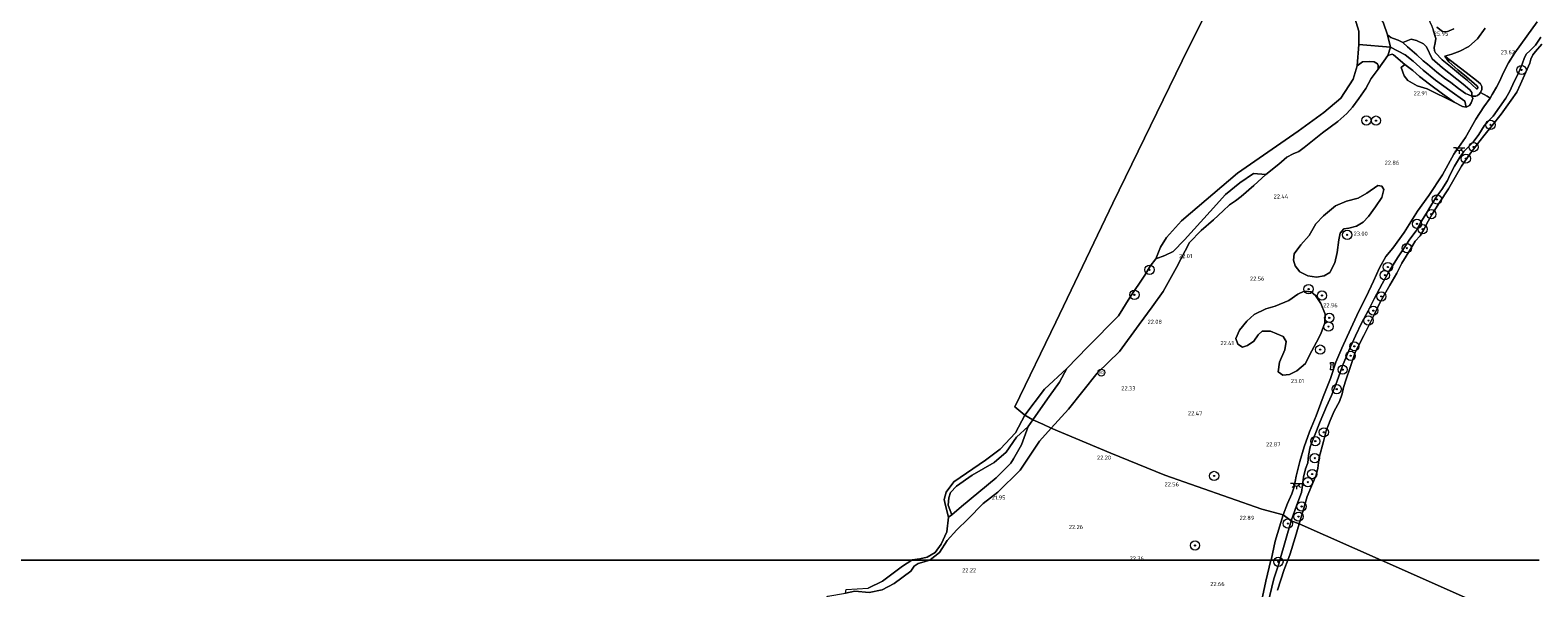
# Model space of a CAD drawing. Header units: metres. Extents: x 185049 to 189876, y 349292 to 352302.
# Tile 10 of 256: x 186403 to 187055, y 349988 to 350229. Entities that reach past the tile are written whole.
import ezdxf
from ezdxf.enums import TextEntityAlignment as Align

# ---------------------------------------------------------------- set-up
doc = ezdxf.new("R2010")
doc.units = ezdxf.units.M
for name, color, linetype, lineweight in [('B-WE-GR-BOOM-S', 90, 'Continuous', 25), ('B-WE-GR-GRAS-GV', 60, 'Continuous', 13), ('B-WE-GW-TALUD_KRUIN-G', 90, 'Continuous', 18), ('B-WE-GW-TALUD_TEEN-G', 90, 'Continuous', 18), ('B-WE-IE-MEUBILAIR_WATERWEGMEUBILAIR-S', 150, 'Continuous', 25), ('B-WE-IE-MEUBILAIR_WEGMEUBILAIR-S', 7, 'Continuous', 25), ('B-WE-IE-TERREINAFSCHEIDING_DOORGANG-G', 210, 'Continuous', 18), ('B-WE-IE-TERREINAFSCHEIDING_KUNSTMATIG_HEKWERK-G', 20, 'IE-TERREINAFSCHEIDING-KUNSTMATIG', 18), ('B-WE-KL-ET_LS_OV_LICHTPUNT-S', 190, 'Continuous', 25), ('B-WE-OB-BEKLEDING_STORTSTEEN-GV', 30, 'Continuous', 18), ('B-WE-OB-OEVERVOORZIENING-G', 7, 'Continuous', 18), ('B-WE-OG-TERREIN_GROEN-GV', 7, 'Continuous', 18), ('B-WE-OG-WATER_GREPPEL-G', 160, 'Continuous', 18), ('B-WE-OG-WATER_POEL-GV', 7, 'Continuous', 18), ('B-WE-OG-WATER_RIVIER-GV', 130, 'Continuous', 18), ('B-WE-OG-WATER_SLOOT-G', 120, 'Continuous', 18), ('B-WE-VH-VERHARDING_ASFALT-GV', 252, 'Continuous', 18), ('X-XX-AL-HOOGTELABEL-S', 7, 'Continuous', 25)]:
    doc.layers.add(name, color=color, linetype=linetype, lineweight=lineweight)
doc.styles.add('NLCS-ISO', font='NLCS-ISO.ttf')
doc.styles.add('NLCS-ISO-ANNOTATIVE-T18', font='NLCS-ISO.ttf', dxfattribs={"height": 1.8})
doc.linetypes.add('IE-TERREINAFSCHEIDING-KUNSTMATIG', pattern='A,4,[82,NLCS.SHX,S=0.75,R=90,X=0,Y=0],4,-2', length=10)

# ---------------------------------------------------------------- blocks, each defined once
blk = doc.blocks.new('SAL-HOOGTELABEL-SO')
at = {"color": 0, "linetype": 'ByBlock', "lineweight": -2, "style": 'NLCS-ISO-ANNOTATIVE-T18'}
blk.add_attdef('HOOGTE', text='', height=1.8, dxfattribs=at).set_placement((2.79, 0), align=Align.RIGHT)
blk = doc.blocks.new('SGR-BOOM_01-SO')
at = {"linetype": 'ByBlock', "lineweight": 18}
h = blk.add_hatch(color=0, dxfattribs=at)
h.dxf.hatch_style = 1
edge = h.paths.add_edge_path()
edge.add_arc((0, 0), 0.25, 0, 360)
at = {"color": 0, "linetype": 'ByBlock', "lineweight": 18}
for radius in [2, 0.25]:
    blk.add_circle((0, 0), radius, dxfattribs=at)
blk = doc.blocks.new('SIE-WATER_BOLDER-SO')
at = {"color": 0, "linetype": 'ByBlock', "lineweight": 18}
blk.add_lwpolyline([(0.4, 0.87), (0.6, -1.59), (-0.6, -1.59), (-0.4, 0.87), (-0.65, 0.87), (-0.65, 1.59), (0.65, 1.59), (0.65, 0.87)], close=True, dxfattribs=at)
blk = doc.blocks.new('SKL-ET_OV_LICHTPUNT-SO')
at = {"color": 0, "linetype": 'ByBlock', "lineweight": 18}
for points in [[(-1.25, 0), (-2.5, 0)], [(1.25, 0), (2.5, 0)], [(-0.92, -0.85), (-1.83, -1.7)], [(0, -1.25), (0, -2.5)], [(0.92, -0.85), (1.83, -1.7)]]:
    blk.add_lwpolyline(points, dxfattribs=at)
blk.add_lwpolyline([(0, 0), (1.25, 0, -1), (-1.25, 0)], format="xyb", close=True, dxfattribs=at)
blk = doc.blocks.new('SIE-WEG_PAAL_VERKEERSBORD-SO')
at = {"color": 0, "linetype": 'ByBlock', "lineweight": 18}
blk.add_circle((0, 0), 1.5, dxfattribs=at)
at = {"color": 0, "linetype": 'ByBlock', "lineweight": 18, "style": 'NLCS-ISO'}
blk.add_text('vb', height=1.5, dxfattribs=at).set_placement((0, 0.13), align=Align.MIDDLE_CENTER)

msp = doc.modelspace()

# ---------------------------------------------------------------- linework, layer by layer
at = {"layer": 'B-WE-GR-GRAS-GV'}
for points in [[(186989.952, 350227.182, 22.051), (186991.183, 350221.826, 21.841), (186977.61, 350223.003, 21.104), (186977.495, 350228.809, 21.104), (186975.276, 350236.24, 21.104), (186972.476, 350242.447, 21.104), (186973.811, 350245.295, 21.135), (186976.853, 350248.537, 22.016), (186981.108, 350243.86, 22.043), (186984, 350239.253, 22.07), (186985.894, 350235.678, 22.081), (186988.146, 350232.207, 22.055)], [(187022.332, 350196.161, 23.064), (187023.877, 350195.918, 23.129), (187025.315, 350196.628, 23.217), (187026.161, 350197.826, 23.259), (187026.757, 350199.608, 23.247), (187026.328, 350200.671, 23.247), (187028.129, 350200.59, 23.495), (187028.852, 350200.947, 23.64), (187029.577, 350201.456, 23.693), (187030.105, 350202.269, 23.743), (187033.084, 350200.587, 23.663), (187034.314, 350199.814, 23.518), (187031.574, 350195.998, 23.297), (187028.059, 350190.637, 23.24), (187023.654, 350182.709, 23.019), (187018.572, 350175.569, 23.015), (187013.66, 350166.571, 23.064), (187007.829, 350157.748, 23.053), (187002.91, 350150.844, 23.003), (186997.137, 350141.726, 22.969), (186992.256, 350134.849, 23.015), (186989.208, 350131.234, 23), (186986.447, 350126.352, 23.03), (186983.846, 350120.59, 23.026), (186980.667, 350113.806, 23.041), (186977.542, 350107.64, 23.045), (186974.134, 350100.119, 23.038), (186970.251, 350091.667, 22.992), (186967.644, 350085.566, 23.045), (186965.243, 350078.52, 23.095), (186962.196, 350070.619, 23.099), (186959.133, 350062.41, 23.152), (186956.239, 350055.394, 23.171), (186953.892, 350048.953, 23.171), (186952.109, 350042.643, 23.148), (186950.439, 350036.339, 23.137), (186949.622, 350031.653, 23.137), (186948.587, 350028.7, 23.137), (186946.794, 350024.465, 23.114), (186944.895, 350019.5, 23.004), (186935.594, 350021.951, 22.885), (186893.746, 350036.774, 22.481), (186870.424, 350046.252, 22.233), (186844.595, 350057.068, 21.788), (186852.04, 350065.315, 21.925), (186864.436, 350080.775, 21.806), (186874.08, 350090.18, 21.775), (186882.56, 350101.906, 21.656), (186888.192, 350109.557, 21.798), (186893.06, 350116.172, 21.735), (186898.762, 350126.515, 21.83), (186904.351, 350137.352, 21.925), (186909.436, 350142.584, 21.902), (186914.796, 350147.103, 21.936), (186918.91, 350150.984, 22.005), (186921.659, 350153.625, 22.062), (186924.189, 350155.404, 22.1), (186926.712, 350157.324, 22.066), (186932.213, 350161.964, 22.081), (186937.376, 350166.718, 22.074), (186943.031, 350171.213, 21.997), (186946.386, 350174.211, 22.035), (186949.129, 350175.778, 22.047), (186951.588, 350176.79, 22.039), (186953.874, 350178.45, 22.047), (186961.8, 350184.74, 22.226), (186968.51, 350189.764, 22.272), (186972.404, 350193.159, 22.23), (186974.755, 350195.838, 22.298), (186977.518, 350199.667, 22.367), (186980.534, 350203.962, 22.367), (186982.817, 350208.349, 22.237), (186985.884, 350212.374, 22.222), (186990.091, 350218.245, 22.218), (186991.965, 350218.829, 22.215), (186992.533, 350218.548, 22.226), (186997.361, 350214.39, 22.668), (186995.838, 350213.079, 22.662), (186997.197, 350209.495, 22.684), (186998.779, 350207.431, 22.684), (187002.739, 350205.11, 22.803), (187007.058, 350203.807, 22.984), (187018.788, 350198.106, 23.057)], [(186990.091, 350218.245, 22.218), (186985.884, 350212.374, 22.222), (186985.902, 350213.991, 21.72), (186985.611, 350214.692, 21.618), (186984.149, 350215.456, 21.477), (186982.377, 350215.674, 21.245), (186979.174, 350215.509, 21.161), (186976.883, 350213.847, 21.104), (186977.61, 350223.003, 21.104), (186991.183, 350221.826, 21.841)], [(186852.04, 350065.315, 21.925), (186844.595, 350057.068, 21.788), (186841.008, 350058.755, 21.719), (186836.64, 350060.579, 21.264), (186838, 350062.521, 21.194), (186843.697, 350070.67, 21.155), (186848.249, 350076.997, 20.996), (186851.356, 350082.88, 21.104), (186860.47, 350092.277, 21.104), (186873.707, 350105.66, 21.104), (186878.557, 350113.514, 21.104), (186885.083, 350123.195, 21.104), (186887.437, 350127.156, 21.104), (186889.766, 350130.338, 21.104), (186893.748, 350131.666, 21.028), (186897.37, 350133.52, 21.384), (186902.224, 350138.471, 21.479), (186913.28, 350150.798, 21.495), (186919.979, 350158.11, 21.234), (186926.141, 350163.182, 21.256), (186932.022, 350167.137, 21.516), (186937.376, 350166.718, 22.074), (186932.213, 350161.964, 22.081), (186926.712, 350157.324, 22.066), (186924.189, 350155.404, 22.1), (186921.659, 350153.625, 22.062), (186918.91, 350150.984, 22.005), (186914.796, 350147.103, 21.936), (186909.436, 350142.584, 21.902), (186904.351, 350137.352, 21.925), (186898.762, 350126.515, 21.83), (186893.06, 350116.172, 21.735), (186888.192, 350109.557, 21.798), (186882.56, 350101.906, 21.656), (186874.08, 350090.18, 21.775), (186864.436, 350080.775, 21.806)], [(186955.57, 350123.004, 22.733), (186959.189, 350122.293, 22.79), (186962.528, 350122.895, 22.809), (186965.016, 350124.343, 22.859), (186967.214, 350128.577, 22.862), (186968.225, 350133.099, 22.828), (186968.85, 350138.494, 22.771), (186969.501, 350141.398, 22.771), (186971.013, 350143.247, 22.782), (186973.214, 350143.514, 22.874), (186976.494, 350144.432, 22.954), (186979.37, 350146.159, 22.939), (186981.774, 350148.571, 22.939), (186984.687, 350152.85, 22.916), (186987.458, 350156.833, 22.916), (186988.377, 350160.259, 22.904), (186987.553, 350161.753, 22.9), (186985.727, 350162.062, 22.855), (186980.957, 350158.624, 22.843), (186977.318, 350156.546, 22.779), (186972.22, 350155.166, 22.737), (186967.515, 350153.177, 22.71), (186962.226, 350148.899, 22.687), (186959.026, 350145.366, 22.638), (186956.086, 350140.388, 22.55), (186952.441, 350136.399, 22.523), (186949.612, 350132.472, 22.512), (186949.387, 350129.705, 22.497), (186950.067, 350127.21, 22.55), (186952.088, 350124.698, 22.676)], [(186925.292, 350093.345, 22.432), (186927.237, 350092.026, 22.519), (186929.401, 350092.758, 22.519), (186932.148, 350094.707, 22.519), (186934.04, 350097.445, 22.531), (186935.74, 350098.946, 22.516), (186939.445, 350099.054, 22.527), (186944.81, 350096.688, 22.531), (186946.15, 350094.563, 22.641), (186945.578, 350090.896, 22.699), (186943.281, 350085.566, 22.714), (186942.691, 350081.427, 22.775), (186944.759, 350079.928, 22.855), (186947.595, 350080.187, 22.908), (186950.776, 350081.86, 22.984), (186954.503, 350084.984, 22.95), (186956.2, 350088.635, 22.958), (186959.267, 350094.191, 22.908), (186961.183, 350097.853, 22.996), (186962.835, 350102.585, 23.015), (186962.959, 350106.371, 22.946), (186961.062, 350110.911, 22.87), (186958.877, 350114.393, 22.832), (186956.891, 350115.974, 22.82), (186953.957, 350116.363, 22.809), (186951.12, 350115.046, 22.706), (186947.322, 350112.322, 22.672), (186941.389, 350109.837, 22.618), (186937.417, 350108.725, 22.58), (186932.361, 350106.159, 22.523), (186929.102, 350103.273, 22.512), (186926.042, 350099.393, 22.47), (186924.367, 350095.804, 22.42)], [(186791.9506, 350000, 21.6171), (186784.3863, 350000, 21.104), (186784.534, 350000.098, 21.104), (186787.786, 350000.461, 21.104), (186791.033, 350001.177, 21.104), (186794.475, 350003.206, 21.104), (186797.011, 350006.815, 21.104), (186799.558, 350012.266, 21.104), (186800.251, 350018.612, 21.104), (186801.689, 350019.587, 20.988), (186805.783, 350023.147, 21.107), (186820.805, 350035.492, 21.068), (186827.127, 350041.843, 21.115), (186828.234, 350043.769, 21.194), (186831.692, 350049.834, 21.21), (186834.631, 350057.732, 21.131), (186836.64, 350060.579, 21.264), (186841.008, 350058.755, 21.719), (186844.595, 350057.068, 21.788), (186839.553, 350051.482, 21.695), (186831.119, 350038.943, 21.632), (186821.548, 350029.327, 21.608), (186815.17, 350024.497, 21.569), (186808.641, 350017.719, 21.537), (186803.748, 350013.051, 21.561), (186799.668, 350008.429, 21.545), (186796.269, 350003.215, 21.513), (186792.31, 350000.117, 21.616)], [(186939.6082, 350000, 23.0807), (186791.9506, 350000, 21.6171), (186792.31, 350000.117, 21.616), (186796.269, 350003.215, 21.513), (186799.668, 350008.429, 21.545), (186803.748, 350013.051, 21.561), (186808.641, 350017.719, 21.537), (186815.17, 350024.497, 21.569), (186821.548, 350029.327, 21.608), (186831.119, 350038.943, 21.632), (186839.553, 350051.482, 21.695), (186844.595, 350057.068, 21.788), (186870.424, 350046.252, 22.233), (186893.746, 350036.774, 22.481), (186935.594, 350021.951, 22.885), (186944.895, 350019.5, 23.004), (186941.437, 350008.108, 23.058)], [(186805.783, 350023.147, 21.107), (186801.689, 350019.587, 20.988), (186800.005, 350023.742, 20.957), (186800.316, 350026.932, 20.965), (186801.099, 350029.279, 21.02), (186803.718, 350031.969, 21.099), (186810.381, 350036.661, 21.083), (186819.972, 350042.136, 21.115), (186825.15, 350046.666, 21.123), (186829.666, 350053.099, 21.163), (186834.631, 350057.732, 21.131), (186831.692, 350049.834, 21.21), (186828.234, 350043.769, 21.194), (186827.127, 350041.843, 21.115), (186820.805, 350035.492, 21.068)], [(186943.4233, 350000, 21.6858), (186939.6082, 350000, 23.0807), (186941.437, 350008.108, 23.058), (186944.895, 350019.5, 23.004), (186948.277, 350016.974, 21.668)], [(186771.581, 349987.099, 21.468), (186765.958, 349985.975, 21.201), (186759.769, 349986.565, 21.059), (186755.771, 349985.611, 21.02), (186756.04, 349987.198, 21.104), (186765.481, 349987.827, 21.104), (186771.724, 349990.837, 21.104), (186780.394, 349997.352, 21.104), (186784.3863, 350000, 21.104), (186791.9506, 350000, 21.6171), (186789.702, 349999.268, 21.624), (186787.162, 349998.561, 21.616), (186785.409, 349997.298, 21.632), (186783.987, 349995.139, 21.68), (186776.726, 349989.893, 21.546)]]:
    msp.add_polyline3d(points, close=True, dxfattribs=at)
for points in [[(187056.143, 350226.175, 21.544), (187053.898, 350222.665, 21.601), (187051.488, 350220.213, 21.677), (187050.081, 350219.035, 21.677), (187049.214, 350217.363, 21.658), (187048.157, 350214.437, 21.658), (187046.431, 350210.351, 21.673), (187044.665, 350206.967, 21.734), (187042.791, 350202.843, 21.723), (187041.146, 350199.72, 21.628), (187038.388, 350195.94, 21.643), (187035.588, 350191.995, 21.662), (187033.463, 350189.859, 21.731), (187031.765, 350187.852, 21.693), (187029.376, 350184.008, 21.681), (187027.001, 350180.737, 21.746), (187022.909, 350176.703, 21.902), (187021.059, 350174.03, 21.982), (187018.837, 350170.344, 21.975), (187017.006, 350166.713, 21.898), (187015.825, 350164.233, 21.86), (187013.476, 350160.268, 21.807), (187011.25, 350157.356, 21.761), (187009.073, 350153.873, 21.738), (187006.733, 350150.062, 21.738), (187004.333, 350146.096, 21.754), (187002.261, 350142.33, 21.738), (186999.657, 350138.8, 21.769), (186997.727, 350135.9, 21.696), (186994.58, 350131.154, 21.696), (186990.667, 350124.897, 21.685), (186987.63, 350119.465, 21.837), (186984.129, 350112.987, 21.834), (186981.548, 350107.792, 21.822), (186978.851, 350102.803, 21.837), (186976.173, 350097.023, 21.868), (186973.158, 350090.681, 21.86), (186970.428, 350084.054, 21.86), (186968.058, 350077.012, 21.875), (186965.716, 350071.151, 21.811), (186963.571, 350066.481, 22.07), (186960.803, 350059.942, 22.066), (186958.349, 350053.669, 21.982), (186956.541, 350048.977, 21.948), (186955.865, 350045.276, 21.944), (186955.508, 350042.069, 21.952), (186954.547, 350039.442, 22.043), (186953.572, 350035.89, 21.986), (186953.217, 350032.366, 21.925), (186952.815, 350029.172, 21.807), (186950.76, 350023.862, 21.677), (186948.277, 350016.974, 21.668), (186944.895, 350019.5, 23.004), (186946.794, 350024.465, 23.114), (186948.587, 350028.7, 23.137), (186949.622, 350031.653, 23.137), (186950.439, 350036.339, 23.137), (186952.109, 350042.643, 23.148), (186953.892, 350048.953, 23.171), (186956.239, 350055.394, 23.171), (186959.133, 350062.41, 23.152), (186962.196, 350070.619, 23.099), (186965.243, 350078.52, 23.095), (186967.644, 350085.566, 23.045), (186970.251, 350091.667, 22.992), (186974.134, 350100.119, 23.038), (186977.542, 350107.64, 23.045), (186980.667, 350113.806, 23.041), (186983.846, 350120.59, 23.026), (186986.447, 350126.352, 23.03), (186989.208, 350131.234, 23), (186992.256, 350134.849, 23.015), (186997.137, 350141.726, 22.969), (187002.91, 350150.844, 23.003), (187007.829, 350157.748, 23.053), (187013.66, 350166.571, 23.064), (187018.572, 350175.569, 23.015), (187023.654, 350182.709, 23.019), (187028.059, 350190.637, 23.24), (187031.574, 350195.998, 23.297), (187034.314, 350199.814, 23.518), (187035.216, 350201.431, 23.525), (187037.032, 350204.497, 23.621), (187038.514, 350207.314, 23.621), (187039.931, 350210.616, 23.541), (187042.294, 350215.128, 23.51), (187044.93, 350219.38, 23.518), (187050.22, 350226.564, 23.514), (187054.617, 350232.871, 23.567)], [(187009.718, 350229.36, 26.017), (187010.416, 350226.936, 25.968), (187010.81, 350225.588, 25.831), (187010.492, 350223.654, 25.64), (187010.081, 350221.679, 25.526), (187010.258, 350220.238, 25.252), (187010.617, 350219.449, 25.042), (187013.585, 350216.435, 24.707), (187017.13, 350213.503, 24.611), (187021.514, 350209.85, 24.531), (187024.541, 350207.402, 24.505), (187026.503, 350205.51, 24.383), (187028.437, 350203.769, 24.409), (187028.842, 350203.805, 24.425), (187028.948, 350204.512, 24.383), (187028.548, 350205.082, 24.337), (187024.122, 350209.057, 24.356), (187020.281, 350212.031, 24.573), (187016.463, 350215.523, 24.585), (187014.686, 350217.955, 24.657), (187023.993, 350210.841, 23.693), (187028.375, 350207.368, 23.583), (187030.065, 350205.924, 23.563), (187030.725, 350204.888, 23.632), (187030.735, 350203.559, 23.72), (187030.105, 350202.269, 23.743), (187029.577, 350201.456, 23.693), (187028.852, 350200.947, 23.64), (187028.129, 350200.59, 23.495), (187026.328, 350200.671, 23.247), (187026.326, 350202.24, 23.536), (187025.495, 350203.385, 23.722), (187022.695, 350205.779, 23.813), (187013.663, 350212.948, 23.88), (187009.267, 350216.851, 24.038), (187006.842, 350222.005, 24.18), (187005.477, 350223.341, 24.14), (187002.519, 350224.747, 23.654), (187000.16, 350225.306, 23.361), (186996.578, 350223.821, 22.706), (186994.611, 350224.904, 22.356), (186992.554, 350225.604, 22.234), (186991.32, 350226.1, 22.112), (186989.952, 350227.182, 22.051), (186988.146, 350232.207, 22.055)], [(187054.617, 350232.871, 23.567), (187050.22, 350226.564, 23.514), (187044.93, 350219.38, 23.518), (187042.294, 350215.128, 23.51), (187039.931, 350210.616, 23.541), (187038.514, 350207.314, 23.621), (187037.032, 350204.497, 23.621), (187035.216, 350201.431, 23.525), (187034.314, 350199.814, 23.518), (187033.084, 350200.587, 23.663), (187030.105, 350202.269, 23.743), (187030.735, 350203.559, 23.72), (187030.725, 350204.888, 23.632), (187030.065, 350205.924, 23.563), (187028.375, 350207.368, 23.583), (187023.993, 350210.841, 23.693), (187014.686, 350217.955, 24.657), (187017.688, 350218.837, 24.516), (187021.26, 350220.143, 24.516), (187025.139, 350222.149, 24.516), (187028.854, 350225.494, 24.508), (187032.221, 350230.125, 24.508)], [(187032.221, 350230.125, 24.508), (187028.854, 350225.494, 24.508), (187025.139, 350222.149, 24.516), (187021.26, 350220.143, 24.516), (187017.688, 350218.837, 24.516), (187014.686, 350217.955, 24.657), (187016.463, 350215.523, 24.585), (187020.281, 350212.031, 24.573), (187024.122, 350209.057, 24.356), (187028.548, 350205.082, 24.337), (187028.948, 350204.512, 24.383), (187028.842, 350203.805, 24.425), (187028.437, 350203.769, 24.409), (187026.503, 350205.51, 24.383), (187024.541, 350207.402, 24.505), (187021.514, 350209.85, 24.531), (187017.13, 350213.503, 24.611), (187013.585, 350216.435, 24.707), (187010.617, 350219.449, 25.042), (187010.258, 350220.238, 25.252), (187010.081, 350221.679, 25.526), (187010.492, 350223.654, 25.64), (187010.81, 350225.588, 25.831), (187010.416, 350226.936, 25.968), (187009.718, 350229.36, 26.017)], [(187011.289, 350230.467, 26.06), (187013.698, 350228.696, 25.959), (187015.545, 350228.506, 25.891), (187018.651, 350229.78, 25.705)], [(186771.581, 349987.099, 21.468), (186776.726, 349989.893, 21.546), (186783.987, 349995.139, 21.68), (186785.409, 349997.298, 21.632), (186787.162, 349998.561, 21.616), (186789.702, 349999.268, 21.624), (186791.9506, 350000, 21.6171), (186939.6082, 350000, 23.0807), (186939.582, 349999.884, 23.081), (186937.399, 349990.874, 23.035), (186935.463, 349982.071, 23.015)], [(186935.463, 349982.071, 23.015), (186937.399, 349990.874, 23.035), (186939.582, 349999.884, 23.081), (186939.6082, 350000, 23.0807), (186943.4233, 350000, 21.6858), (186943.089, 349998.831, 21.687), (186940.88, 349991.832, 21.851), (186938.243, 349980.997, 21.854)]]:
    msp.add_polyline3d(points, dxfattribs=at)
at = {"layer": 'B-WE-GW-TALUD_KRUIN-G'}
for points in [[(186938.817, 350291.847, 25.858), (186950.41, 350284.25, 25.937), (186960.752, 350277.006, 25.983), (186967.802, 350271.936, 26.017), (186974.294, 350267.176, 26.067), (186979.422, 350263.274, 26.067), (186984.646, 350258.869, 26.04), (186987.625, 350256.276, 26.036), (186990.528, 350253.85, 26.033), (186994.889, 350250.601, 26.04), (186998.059, 350247.595, 25.949), (187001.565, 350243.706, 25.941), (187003.438, 350241.063, 26.059), (187005.353, 350238.139, 26.151), (187007.351, 350234.67, 26.109), (187009.1, 350230.993, 26.056), (187009.718, 350229.36, 26.017), (187010.416, 350226.936, 25.968), (187010.81, 350225.588, 25.831)], [(186944.895, 350019.5, 23.004), (186946.794, 350024.465, 23.114), (186948.587, 350028.7, 23.137), (186949.622, 350031.653, 23.137), (186950.439, 350036.339, 23.137), (186952.109, 350042.643, 23.148), (186953.892, 350048.953, 23.171), (186956.239, 350055.394, 23.171), (186959.133, 350062.41, 23.152), (186962.196, 350070.619, 23.099), (186965.243, 350078.52, 23.095), (186967.644, 350085.566, 23.045), (186970.251, 350091.667, 22.992), (186974.134, 350100.119, 23.038), (186977.542, 350107.64, 23.045), (186980.667, 350113.806, 23.041), (186983.846, 350120.59, 23.026), (186986.447, 350126.352, 23.03), (186989.208, 350131.234, 23), (186992.256, 350134.849, 23.015), (186997.137, 350141.726, 22.969), (187002.91, 350150.844, 23.003), (187007.829, 350157.748, 23.053), (187013.66, 350166.571, 23.064), (187018.572, 350175.569, 23.015), (187023.654, 350182.709, 23.019), (187028.059, 350190.637, 23.24), (187031.574, 350195.998, 23.297), (187034.314, 350199.814, 23.518), (187035.216, 350201.431, 23.525), (187037.032, 350204.497, 23.621), (187038.514, 350207.314, 23.621), (187039.931, 350210.616, 23.541), (187042.294, 350215.128, 23.51), (187044.93, 350219.38, 23.518), (187050.22, 350226.564, 23.514), (187054.617, 350232.871, 23.567)], [(187010.81, 350225.588, 25.831), (187010.492, 350223.654, 25.64), (187010.081, 350221.679, 25.526), (187010.258, 350220.238, 25.252), (187010.617, 350219.449, 25.042), (187013.585, 350216.435, 24.707), (187017.13, 350213.503, 24.611), (187021.514, 350209.85, 24.531), (187024.541, 350207.402, 24.505), (187026.503, 350205.51, 24.383), (187028.437, 350203.769, 24.409), (187028.842, 350203.805, 24.425), (187028.948, 350204.512, 24.383), (187028.548, 350205.082, 24.337), (187024.122, 350209.057, 24.356), (187020.281, 350212.031, 24.573), (187016.463, 350215.523, 24.585), (187014.686, 350217.955, 24.657)], [(186904.351, 350137.352, 21.925), (186909.436, 350142.584, 21.902), (186914.796, 350147.103, 21.936), (186918.91, 350150.984, 22.005), (186921.659, 350153.625, 22.062), (186924.189, 350155.404, 22.1), (186926.712, 350157.324, 22.066), (186932.213, 350161.964, 22.081), (186937.376, 350166.718, 22.074), (186943.031, 350171.213, 21.997), (186946.386, 350174.211, 22.035), (186949.129, 350175.778, 22.047), (186951.588, 350176.79, 22.039), (186953.874, 350178.45, 22.047), (186961.8, 350184.74, 22.226), (186968.51, 350189.764, 22.272), (186972.404, 350193.159, 22.23), (186974.755, 350195.838, 22.298), (186977.518, 350199.667, 22.367), (186980.534, 350203.962, 22.367), (186982.817, 350208.349, 22.237), (186985.884, 350212.374, 22.222), (186990.091, 350218.245, 22.218)], [(186904.351, 350137.352, 21.925), (186898.762, 350126.515, 21.83), (186893.06, 350116.172, 21.735), (186888.192, 350109.557, 21.798), (186882.56, 350101.906, 21.656), (186874.08, 350090.18, 21.775), (186864.436, 350080.775, 21.806), (186852.04, 350065.315, 21.925), (186844.595, 350057.068, 21.788)], [(186844.595, 350057.068, 21.788), (186839.553, 350051.482, 21.695), (186831.119, 350038.943, 21.632), (186821.548, 350029.327, 21.608), (186815.17, 350024.497, 21.569), (186808.641, 350017.719, 21.537), (186803.748, 350013.051, 21.561), (186799.668, 350008.429, 21.545), (186796.269, 350003.215, 21.513), (186792.31, 350000.117, 21.616), (186791.9506, 350000, 21.6171)], [(186834.631, 350057.732, 21.131), (186829.666, 350053.099, 21.163), (186825.15, 350046.666, 21.123), (186819.972, 350042.136, 21.115), (186810.381, 350036.661, 21.083), (186803.718, 350031.969, 21.099), (186801.099, 350029.279, 21.02), (186800.316, 350026.932, 20.965), (186800.005, 350023.742, 20.957), (186801.689, 350019.587, 20.988)], [(186944.895, 350019.5, 23.004), (186941.437, 350008.108, 23.058), (186939.6082, 350000, 23.0807)], [(186791.9506, 350000, 21.6171), (186789.702, 349999.268, 21.624), (186787.162, 349998.561, 21.616), (186785.409, 349997.298, 21.632), (186783.987, 349995.139, 21.68)], [(186939.6082, 350000, 23.0807), (186939.582, 349999.884, 23.081), (186937.399, 349990.874, 23.035), (186935.463, 349982.071, 23.015)], [(186739.134, 349972.009, 21.499), (186743.407, 349976.781, 21.421), (186744.647, 349980.114, 21.381), (186745.576, 349982.614, 21.303), (186748.084, 349984.318, 21.161), (186755.771, 349985.611, 21.02), (186759.769, 349986.565, 21.059), (186765.958, 349985.975, 21.201), (186771.581, 349987.099, 21.468), (186776.726, 349989.893, 21.546), (186783.987, 349995.139, 21.68)]]:
    msp.add_polyline3d(points, dxfattribs=at)
at = {"layer": 'B-WE-GW-TALUD_TEEN-G'}
for points in [[(186970.312, 350255.204, 21.936), (186973.447, 350252.16, 22.024), (186976.853, 350248.537, 22.016), (186981.108, 350243.86, 22.043), (186984, 350239.253, 22.07), (186985.894, 350235.678, 22.081), (186988.146, 350232.207, 22.055), (186989.952, 350227.182, 22.051)], [(187026.328, 350200.671, 23.247), (187028.129, 350200.59, 23.495), (187028.852, 350200.947, 23.64), (187029.577, 350201.456, 23.693), (187030.105, 350202.269, 23.743), (187030.735, 350203.559, 23.72), (187030.725, 350204.888, 23.632), (187030.065, 350205.924, 23.563), (187028.375, 350207.368, 23.583), (187023.993, 350210.841, 23.693), (187014.686, 350217.955, 24.657)], [(186801.689, 350019.587, 20.988), (186805.783, 350023.147, 21.107), (186820.805, 350035.492, 21.068), (186827.127, 350041.843, 21.115), (186828.234, 350043.769, 21.194), (186831.692, 350049.834, 21.21), (186834.631, 350057.732, 21.131)]]:
    msp.add_polyline3d(points, dxfattribs=at)
at = {"layer": 'B-WE-IE-TERREINAFSCHEIDING_DOORGANG-G'}
msp.add_polyline3d([(187033.084, 350200.587, 23.663), (187030.105, 350202.269, 23.743)], dxfattribs=at)
at = {"layer": 'B-WE-IE-TERREINAFSCHEIDING_KUNSTMATIG_HEKWERK-G'}
msp.add_polyline3d([(187033.084, 350200.587, 23.663), (187034.314, 350199.814, 23.518)], dxfattribs=at)
at = {"layer": 'B-WE-OB-BEKLEDING_STORTSTEEN-GV'}
for points in [[(187056.659, 350223.091, 21.064), (187053.884, 350219.916, 21.064), (187052.751, 350218.527, 21.064), (187051.936, 350216.698, 21.064), (187051.496, 350214.971, 21.064), (187049.158, 350209.682, 21.064), (187047.412, 350205.796, 21.064), (187045.792, 350202.4, 21.064), (187043.45, 350198.971, 21.064), (187039.032, 350192.865, 21.064), (187035.242, 350187.971, 21.064), (187031.539, 350183.501, 21.064), (187028.409, 350179.481, 21.064), (187025.5, 350175.608, 21.064), (187021.94, 350170.312, 21.064), (187019.25, 350165.652, 21.064), (187016.319, 350160.498, 21.064), (187012.411, 350154.676, 21.064), (187009.277, 350149.598, 21.064), (187007.497, 350146.648, 21.064), (187005.435, 350142.67, 21.064), (187004.079, 350140.258, 21.064), (187001.91, 350137.914, 21.064), (186999.844, 350134.482, 21.064), (186996.152, 350128.389, 21.064), (186993.923, 350124.107, 21.064), (186990.93, 350118.896, 21.064), (186988.572, 350114.863, 21.064), (186986.59, 350111.308, 21.064), (186984.133, 350106.047, 21.064), (186982.099, 350102.032, 21.064), (186979.702, 350097.14, 21.064), (186977.351, 350092.589, 21.064), (186976.181, 350090.265, 21.064), (186975.033, 350087.188, 21.064), (186973.608, 350082.865, 21.064), (186972.083, 350078.181, 21.064), (186970.981, 350074.691, 21.064), (186970.36, 350071.854, 21.064), (186969.149, 350068.567, 21.064), (186966.942, 350064.443, 21.064), (186965.154, 350060.31, 21.064), (186963.474, 350055.847, 21.064), (186962.29, 350051.342, 21.064), (186960.442, 350044.389, 21.064), (186959.846, 350039.749, 21.064), (186959.046, 350036.667, 21.064), (186957.076, 350031.975, 21.064), (186955.282, 350027.511, 21.064), (186953.775, 350022.448, 21.064), (186951.792, 350015.699, 21.062), (186948.277, 350016.974, 21.668), (186950.76, 350023.862, 21.677), (186952.815, 350029.172, 21.807), (186953.217, 350032.366, 21.925), (186953.572, 350035.89, 21.986), (186954.547, 350039.442, 22.043), (186955.508, 350042.069, 21.952), (186955.865, 350045.276, 21.944), (186956.541, 350048.977, 21.948), (186958.349, 350053.669, 21.982), (186960.803, 350059.942, 22.066), (186963.571, 350066.481, 22.07), (186965.716, 350071.151, 21.811), (186968.058, 350077.012, 21.875), (186970.428, 350084.054, 21.86), (186973.158, 350090.681, 21.86), (186976.173, 350097.023, 21.868), (186978.851, 350102.803, 21.837), (186981.548, 350107.792, 21.822), (186984.129, 350112.987, 21.834), (186987.63, 350119.465, 21.837), (186990.667, 350124.897, 21.685), (186994.58, 350131.154, 21.696), (186997.727, 350135.9, 21.696), (186999.657, 350138.8, 21.769), (187002.261, 350142.33, 21.738), (187004.333, 350146.096, 21.754), (187006.733, 350150.062, 21.738), (187009.073, 350153.873, 21.738), (187011.25, 350157.356, 21.761), (187013.476, 350160.268, 21.807), (187015.825, 350164.233, 21.86), (187017.006, 350166.713, 21.898), (187018.837, 350170.344, 21.975), (187021.059, 350174.03, 21.982), (187022.909, 350176.703, 21.902), (187027.001, 350180.737, 21.746), (187029.376, 350184.008, 21.681), (187031.765, 350187.852, 21.693), (187033.463, 350189.859, 21.731), (187035.588, 350191.995, 21.662), (187038.388, 350195.94, 21.643), (187041.146, 350199.72, 21.628), (187042.791, 350202.843, 21.723), (187044.665, 350206.967, 21.734), (187046.431, 350210.351, 21.673), (187048.157, 350214.437, 21.658), (187049.214, 350217.363, 21.658), (187050.081, 350219.035, 21.677), (187051.488, 350220.213, 21.677), (187053.898, 350222.665, 21.601), (187056.143, 350226.175, 21.544)], [(186938.243, 349980.997, 21.854), (186940.88, 349991.832, 21.851), (186943.089, 349998.831, 21.687), (186943.4233, 350000, 21.6858), (186946.7961, 350000, 21.062), (186945.311, 349995.963, 21.062), (186942.386, 349986.906, 21.062)]]:
    msp.add_polyline3d(points, dxfattribs=at)
msp.add_polyline3d([(186946.7961, 350000, 21.062), (186943.4233, 350000, 21.6858), (186948.277, 350016.974, 21.668), (186951.792, 350015.699, 21.062), (186950.077, 350009.776, 21.062), (186947.807, 350002.748, 21.062)], close=True, dxfattribs=at)
at = {"layer": 'B-WE-OB-OEVERVOORZIENING-G'}
for points in [[(186951.792, 350015.699, 21.062), (186953.775, 350022.448, 21.064), (186955.282, 350027.511, 21.064), (186957.076, 350031.975, 21.064), (186959.046, 350036.667, 21.064), (186959.846, 350039.749, 21.064), (186960.442, 350044.389, 21.064), (186962.29, 350051.342, 21.064), (186963.474, 350055.847, 21.064), (186965.154, 350060.31, 21.064), (186966.942, 350064.443, 21.064), (186969.149, 350068.567, 21.064), (186970.36, 350071.854, 21.064), (186970.981, 350074.691, 21.064), (186972.083, 350078.181, 21.064), (186973.608, 350082.865, 21.064), (186975.033, 350087.188, 21.064), (186976.181, 350090.265, 21.064), (186977.351, 350092.589, 21.064), (186979.702, 350097.14, 21.064), (186982.099, 350102.032, 21.064), (186984.133, 350106.047, 21.064), (186986.59, 350111.308, 21.064), (186988.572, 350114.863, 21.064), (186990.93, 350118.896, 21.064), (186993.923, 350124.107, 21.064), (186996.152, 350128.389, 21.064), (186999.844, 350134.482, 21.064), (187001.91, 350137.914, 21.064), (187004.079, 350140.258, 21.064), (187005.435, 350142.67, 21.064), (187007.497, 350146.648, 21.064), (187009.277, 350149.598, 21.064), (187012.411, 350154.676, 21.064), (187016.319, 350160.498, 21.064), (187019.25, 350165.652, 21.064), (187021.94, 350170.312, 21.064), (187025.5, 350175.608, 21.064), (187028.409, 350179.481, 21.064), (187031.539, 350183.501, 21.064), (187035.242, 350187.971, 21.064), (187039.032, 350192.865, 21.064), (187043.45, 350198.971, 21.064), (187045.792, 350202.4, 21.064), (187047.412, 350205.796, 21.064), (187049.158, 350209.682, 21.064), (187051.496, 350214.971, 21.064), (187051.936, 350216.698, 21.064), (187052.751, 350218.527, 21.064), (187053.884, 350219.916, 21.064), (187056.659, 350223.091, 21.064)], [(186946.7961, 350000, 21.062), (186947.807, 350002.748, 21.062), (186950.077, 350009.776, 21.062), (186951.792, 350015.699, 21.062)], [(186942.386, 349986.906, 21.062), (186945.311, 349995.963, 21.062), (186946.7961, 350000, 21.062)]]:
    msp.add_polyline3d(points, dxfattribs=at)
at = {"layer": 'B-WE-OG-TERREIN_GROEN-GV'}
for points in [[(187025.315, 350196.628, 23.217), (187023.877, 350195.918, 23.129), (187023.433, 350198.556, 21.963), (187016.824, 350203.144, 22.005), (187010.747, 350207.612, 21.967), (187005.358, 350211.912, 21.921), (187000.975, 350215.776, 21.933), (186997.55, 350218.469, 21.929), (186991.183, 350221.826, 21.841), (186989.952, 350227.182, 22.051), (186991.32, 350226.1, 22.112), (186992.554, 350225.604, 22.234), (186994.611, 350224.904, 22.356), (186996.578, 350223.821, 22.706), (186998.57, 350221.997, 22.824), (187002.573, 350218.576, 22.942), (187005.302, 350215.95, 23.003), (187007.26, 350214.444, 23.061), (187011.28, 350210.998, 23.091), (187014.586, 350208.401, 23.091), (187017.332, 350206.502, 23.095), (187020.567, 350204.011, 23.125), (187023.691, 350201.872, 23.156), (187025.132, 350201.301, 23.182), (187026.328, 350200.671, 23.247), (187026.757, 350199.608, 23.247), (187026.161, 350197.826, 23.259)], [(187026.326, 350202.24, 23.536), (187026.328, 350200.671, 23.247), (187025.132, 350201.301, 23.182), (187023.691, 350201.872, 23.156), (187020.567, 350204.011, 23.125), (187017.332, 350206.502, 23.095), (187014.586, 350208.401, 23.091), (187011.28, 350210.998, 23.091), (187007.26, 350214.444, 23.061), (187005.302, 350215.95, 23.003), (187002.573, 350218.576, 22.942), (186998.57, 350221.997, 22.824), (186996.578, 350223.821, 22.706), (187000.16, 350225.306, 23.361), (187002.519, 350224.747, 23.654), (187005.477, 350223.341, 24.14), (187006.842, 350222.005, 24.18), (187009.267, 350216.851, 24.038), (187013.663, 350212.948, 23.88), (187022.695, 350205.779, 23.813), (187025.495, 350203.385, 23.722)], [(186991.183, 350221.826, 21.841), (186997.55, 350218.469, 21.929), (187000.975, 350215.776, 21.933), (187005.358, 350211.912, 21.921), (187010.747, 350207.612, 21.967), (187016.824, 350203.144, 22.005), (187023.433, 350198.556, 21.963), (187023.877, 350195.918, 23.129), (187022.332, 350196.161, 23.064), (187018.788, 350198.106, 23.057), (187013.768, 350201.714, 23.041), (187008.02, 350205.89, 23.022), (187003.739, 350209.123, 22.942), (187000.933, 350211.783, 22.954), (186997.361, 350214.39, 22.668), (186992.533, 350218.548, 22.226), (186991.965, 350218.829, 22.215), (186990.091, 350218.245, 22.218)], [(186943.031, 350171.213, 21.997), (186937.376, 350166.718, 22.074), (186932.022, 350167.137, 21.516), (186926.141, 350163.182, 21.256), (186919.979, 350158.11, 21.234), (186913.28, 350150.798, 21.495), (186902.224, 350138.471, 21.479), (186897.37, 350133.52, 21.384), (186893.748, 350131.666, 21.028), (186889.766, 350130.338, 21.104), (186891.823, 350135.322, 21.104), (186894.492, 350139.571, 21.104), (186900.91, 350146.666, 21.104), (186925.13, 350167.312, 21.104), (186951.386, 350185.461, 21.104), (186962.386, 350193.609, 21.104), (186969.839, 350199.818, 21.104), (186975.081, 350207.953, 21.104), (186976.883, 350213.847, 21.104), (186979.174, 350215.509, 21.161), (186982.377, 350215.674, 21.245), (186984.149, 350215.456, 21.477), (186985.611, 350214.692, 21.618), (186985.902, 350213.991, 21.72), (186985.884, 350212.374, 22.222), (186982.817, 350208.349, 22.237), (186980.534, 350203.962, 22.367), (186977.518, 350199.667, 22.367), (186974.755, 350195.838, 22.298), (186972.404, 350193.159, 22.23), (186968.51, 350189.764, 22.272), (186961.8, 350184.74, 22.226), (186953.874, 350178.45, 22.047), (186951.588, 350176.79, 22.039), (186949.129, 350175.778, 22.047), (186946.386, 350174.211, 22.035)], [(187013.768, 350201.714, 23.041), (187018.788, 350198.106, 23.057), (187007.058, 350203.807, 22.984), (187002.739, 350205.11, 22.803), (186998.779, 350207.431, 22.684), (186997.197, 350209.495, 22.684), (186995.838, 350213.079, 22.662), (186997.361, 350214.39, 22.668), (187000.933, 350211.783, 22.954), (187003.739, 350209.123, 22.942), (187008.02, 350205.89, 23.022)], [(186962.528, 350122.895, 22.809), (186959.189, 350122.293, 22.79), (186955.57, 350123.004, 22.733), (186952.088, 350124.698, 22.676), (186950.067, 350127.21, 22.55), (186949.387, 350129.705, 22.497), (186949.612, 350132.472, 22.512), (186952.441, 350136.399, 22.523), (186956.086, 350140.388, 22.55), (186959.026, 350145.366, 22.638), (186962.226, 350148.899, 22.687), (186967.515, 350153.177, 22.71), (186972.22, 350155.166, 22.737), (186977.318, 350156.546, 22.779), (186980.957, 350158.624, 22.843), (186985.727, 350162.062, 22.855), (186987.553, 350161.753, 22.9), (186988.377, 350160.259, 22.904), (186987.458, 350156.833, 22.916), (186984.687, 350152.85, 22.916), (186981.774, 350148.571, 22.939), (186979.37, 350146.159, 22.939), (186976.494, 350144.432, 22.954), (186973.214, 350143.514, 22.874), (186971.013, 350143.247, 22.782), (186969.501, 350141.398, 22.771), (186968.85, 350138.494, 22.771), (186968.225, 350133.099, 22.828), (186967.214, 350128.577, 22.862), (186965.016, 350124.343, 22.859)], [(186962.835, 350102.585, 23.015), (186961.183, 350097.853, 22.996), (186959.267, 350094.191, 22.908), (186956.2, 350088.635, 22.958), (186954.503, 350084.984, 22.95), (186950.776, 350081.86, 22.984), (186947.595, 350080.187, 22.908), (186944.759, 350079.928, 22.855), (186942.691, 350081.427, 22.775), (186943.281, 350085.566, 22.714), (186945.578, 350090.896, 22.699), (186946.15, 350094.563, 22.641), (186944.81, 350096.688, 22.531), (186939.445, 350099.054, 22.527), (186935.74, 350098.946, 22.516), (186934.04, 350097.445, 22.531), (186932.148, 350094.707, 22.519), (186929.401, 350092.758, 22.519), (186927.237, 350092.026, 22.519), (186925.292, 350093.345, 22.432), (186924.367, 350095.804, 22.42), (186926.042, 350099.393, 22.47), (186929.102, 350103.273, 22.512), (186932.361, 350106.159, 22.523), (186937.417, 350108.725, 22.58), (186941.389, 350109.837, 22.618), (186947.322, 350112.322, 22.672), (186951.12, 350115.046, 22.706), (186953.957, 350116.363, 22.809), (186956.891, 350115.974, 22.82), (186958.877, 350114.393, 22.832), (186961.062, 350110.911, 22.87), (186962.959, 350106.371, 22.946)], [(186838, 350062.521, 21.194), (186836.64, 350060.579, 21.264), (186833.164, 350062.71, 21.104), (186841.742, 350073.9, 21.104), (186851.356, 350082.88, 21.104), (186848.249, 350076.997, 20.996), (186843.697, 350070.67, 21.155)], [(186801.689, 350019.587, 20.988), (186800.251, 350018.612, 21.104), (186798.98, 350023.622, 21.104), (186798.273, 350026.161, 21.104), (186799.221, 350029.396, 21.104), (186802.49, 350033.794, 21.104), (186816.276, 350043.219, 21.104), (186822.548, 350048.012, 21.104), (186829.109, 350055.038, 21.104), (186833.164, 350062.71, 21.104), (186836.64, 350060.579, 21.264), (186834.631, 350057.732, 21.131), (186829.666, 350053.099, 21.163), (186825.15, 350046.666, 21.123), (186819.972, 350042.136, 21.115), (186810.381, 350036.661, 21.083), (186803.718, 350031.969, 21.099), (186801.099, 350029.279, 21.02), (186800.316, 350026.932, 20.965), (186800.005, 350023.742, 20.957)]]:
    msp.add_polyline3d(points, close=True, dxfattribs=at)
at = {"layer": 'B-WE-OG-WATER_GREPPEL-G'}
for points in [[(186991.183, 350221.826, 21.841), (186977.61, 350223.003, 21.104)], [(187023.433, 350198.556, 21.963), (187016.824, 350203.144, 22.005), (187010.747, 350207.612, 21.967), (187005.358, 350211.912, 21.921), (187000.975, 350215.776, 21.933), (186997.55, 350218.469, 21.929), (186991.183, 350221.826, 21.841)]]:
    msp.add_polyline3d(points, dxfattribs=at)
at = {"layer": 'B-WE-OG-WATER_POEL-GV'}
for points in [[(186930.949, 350276.037, 21.104), (186901.188, 350215.887, 21.104), (186871.173, 350154.327, 21.104), (186846.614, 350102.958, 21.104), (186828.832, 350066.206, 21.104), (186833.164, 350062.71, 21.104), (186829.109, 350055.038, 21.104), (186822.548, 350048.012, 21.104), (186816.276, 350043.219, 21.104), (186802.49, 350033.794, 21.104), (186799.221, 350029.396, 21.104), (186798.273, 350026.161, 21.104), (186798.98, 350023.622, 21.104), (186800.251, 350018.612, 21.104), (186799.558, 350012.266, 21.104), (186797.011, 350006.815, 21.104), (186794.475, 350003.206, 21.104), (186791.033, 350001.177, 21.104), (186787.786, 350000.461, 21.104), (186784.534, 350000.098, 21.104), (186784.3863, 350000, 21.104), (185858.461, 350000, 21.1855)], [(186975.276, 350236.24, 21.104), (186977.495, 350228.809, 21.104), (186977.61, 350223.003, 21.104), (186976.883, 350213.847, 21.104), (186975.081, 350207.953, 21.104), (186969.839, 350199.818, 21.104), (186962.386, 350193.609, 21.104), (186951.386, 350185.461, 21.104), (186925.13, 350167.312, 21.104), (186900.91, 350146.666, 21.104), (186894.492, 350139.571, 21.104), (186891.823, 350135.322, 21.104), (186889.766, 350130.338, 21.104), (186887.437, 350127.156, 21.104), (186885.083, 350123.195, 21.104), (186878.557, 350113.514, 21.104), (186873.707, 350105.66, 21.104), (186860.47, 350092.277, 21.104), (186851.356, 350082.88, 21.104), (186841.742, 350073.9, 21.104), (186833.164, 350062.71, 21.104), (186828.832, 350066.206, 21.104), (186846.614, 350102.958, 21.104), (186871.173, 350154.327, 21.104), (186901.188, 350215.887, 21.104), (186930.949, 350276.037, 21.104)], [(185771.786, 349809.866, 21.201), (185858.461, 350000, 21.1855), (186784.3863, 350000, 21.104), (186780.394, 349997.352, 21.104), (186771.724, 349990.837, 21.104), (186765.481, 349987.827, 21.104)]]:
    msp.add_polyline3d(points, dxfattribs=at)
at = {"layer": 'B-WE-OG-WATER_RIVIER-GV'}
for points in [[(187055.4957, 350000, 21.03), (186987.1317, 350000, 21.0617), (186951.792, 350015.699, 21.062), (186953.775, 350022.448, 21.064), (186955.282, 350027.511, 21.064), (186957.076, 350031.975, 21.064), (186959.046, 350036.667, 21.064), (186959.846, 350039.749, 21.064), (186960.442, 350044.389, 21.064), (186962.29, 350051.342, 21.064), (186963.474, 350055.847, 21.064), (186965.154, 350060.31, 21.064), (186966.942, 350064.443, 21.064), (186969.149, 350068.567, 21.064), (186970.36, 350071.854, 21.064), (186970.981, 350074.691, 21.064), (186972.083, 350078.181, 21.064), (186973.608, 350082.865, 21.064), (186975.033, 350087.188, 21.064), (186976.181, 350090.265, 21.064), (186977.351, 350092.589, 21.064), (186979.702, 350097.14, 21.064), (186982.099, 350102.032, 21.064), (186984.133, 350106.047, 21.064), (186986.59, 350111.308, 21.064), (186988.572, 350114.863, 21.064), (186990.93, 350118.896, 21.064), (186993.923, 350124.107, 21.064), (186996.152, 350128.389, 21.064), (186999.844, 350134.482, 21.064), (187001.91, 350137.914, 21.064), (187004.079, 350140.258, 21.064), (187005.435, 350142.67, 21.064), (187007.497, 350146.648, 21.064), (187009.277, 350149.598, 21.064), (187012.411, 350154.676, 21.064), (187016.319, 350160.498, 21.064), (187019.25, 350165.652, 21.064), (187021.94, 350170.312, 21.064), (187025.5, 350175.608, 21.064), (187028.409, 350179.481, 21.064), (187031.539, 350183.501, 21.064), (187035.242, 350187.971, 21.064), (187039.032, 350192.865, 21.064), (187043.45, 350198.971, 21.064), (187045.792, 350202.4, 21.064), (187047.412, 350205.796, 21.064), (187049.158, 350209.682, 21.064), (187051.496, 350214.971, 21.064), (187051.936, 350216.698, 21.064), (187052.751, 350218.527, 21.064), (187053.884, 350219.916, 21.064), (187056.659, 350223.091, 21.064)], [(186942.386, 349986.906, 21.062), (186945.311, 349995.963, 21.062), (186946.7961, 350000, 21.062), (186987.1317, 350000, 21.0617), (187047.909, 349973.0008, 21.0612)], [(187182.404, 349913.254, 21.06), (187047.909, 349973.0008, 21.0612), (186987.1317, 350000, 21.0617), (187055.4957, 350000, 21.03)]]:
    msp.add_polyline3d(points, dxfattribs=at)
msp.add_polyline3d([(186987.1317, 350000, 21.0617), (186946.7961, 350000, 21.062), (186947.807, 350002.748, 21.062), (186950.077, 350009.776, 21.062), (186951.792, 350015.699, 21.062)], close=True, dxfattribs=at)
at = {"layer": 'B-WE-OG-WATER_SLOOT-G'}
msp.add_polyline3d([(186990.091, 350218.245, 22.218), (186991.965, 350218.829, 22.215), (186992.533, 350218.548, 22.226), (186997.361, 350214.39, 22.668), (187000.933, 350211.783, 22.954), (187003.739, 350209.123, 22.942), (187008.02, 350205.89, 23.022), (187013.768, 350201.714, 23.041), (187018.788, 350198.106, 23.057), (187022.332, 350196.161, 23.064), (187023.877, 350195.918, 23.129), (187025.315, 350196.628, 23.217), (187026.161, 350197.826, 23.259), (187026.757, 350199.608, 23.247), (187026.328, 350200.671, 23.247), (187025.132, 350201.301, 23.182), (187023.691, 350201.872, 23.156), (187020.567, 350204.011, 23.125), (187017.332, 350206.502, 23.095), (187014.586, 350208.401, 23.091), (187011.28, 350210.998, 23.091), (187007.26, 350214.444, 23.061), (187005.302, 350215.95, 23.003), (187002.573, 350218.576, 22.942), (186998.57, 350221.997, 22.824), (186996.578, 350223.821, 22.706), (186994.611, 350224.904, 22.356), (186992.554, 350225.604, 22.234), (186991.32, 350226.1, 22.112), (186989.952, 350227.182, 22.051)], dxfattribs=at)
at = {"layer": 'B-WE-VH-VERHARDING_ASFALT-GV'}
msp.add_polyline3d([(187018.651, 350229.78, 25.705), (187015.545, 350228.506, 25.891), (187013.698, 350228.696, 25.959), (187011.289, 350230.467, 26.06)], dxfattribs=at)

# ---------------------------------------------------------------- block references
at = {"layer": 'B-WE-GR-BOOM-S'}
for p in [(187047.88, 350211.987, 21.452), (186980.812, 350190.148, 22.519), (186984.975, 350190.079, 22.561), (187034.452, 350188.231, 21.376), (187027.171, 350178.638, 21.271), (187023.786, 350173.621, 21.333), (187011.282, 350155.999, 21.592), (187002.679, 350145.398, 22.01), (187008.859, 350149.587, 21.056), (186972.546, 350140.657, 22.851), (187005.149, 350143.099, 21.101), (186998.303, 350134.905, 21.544), (186887.104, 350125.559, 20.965), (186990.121, 350126.739, 21.863), (186988.752, 350123.201, 21.914), (186880.559, 350114.744, 21.052), (186955.838, 350117.186, 22.803), (186961.611, 350114.396, 22.732), (186987.267, 350114.03, 21.344), (186983.815, 350107.885, 21.475), (186964.446, 350100.982, 22.883), (186964.785, 350104.774, 22.811), (186981.699, 350103.577, 21.388), (186960.863, 350091.021, 22.851), (186973.997, 350088.366, 21.307), (186975.606, 350092.423, 21.323), (186970.578, 350082.362, 21.639), (186968.001, 350073.9, 21.582), (186962.438, 350055.239, 21.284), (186958.737, 350051.401, 21.395), (186958.517, 350044.035, 21.331), (186915.007, 350036.37, 22.63), (186957.405, 350037.187, 21.22), (186955.541, 350033.693, 21.41), (186952.815, 350023.142, 21.125), (186946.887, 350015.763, 22.122), (186951.493, 350018.77, 21.157), (186906.76, 350006.308, 22.534), (186942.778, 349999.22, 21.934)]:
    msp.add_blockref('SGR-BOOM_01-SO', p, dxfattribs=at)
at = {"layer": 'B-WE-IE-MEUBILAIR_WATERWEGMEUBILAIR-S'}
msp.add_blockref('SIE-WATER_BOLDER-SO', (186965.943, 350083.888, 22.982), dxfattribs=at)
at = {"layer": 'B-WE-IE-MEUBILAIR_WEGMEUBILAIR-S'}
msp.add_blockref('SIE-WEG_PAAL_VERKEERSBORD-SO', (186866.256, 350081.073, 21.901), dxfattribs=at)
at = {"layer": 'B-WE-KL-ET_LS_OV_LICHTPUNT-S'}
for p in [(187020.919, 350178.253, 23.155), (186950.551, 350033.097, 22.973)]:
    msp.add_blockref('SKL-ET_OV_LICHTPUNT-SO', p, dxfattribs=at)
at = {"layer": 'X-XX-AL-HOOGTELABEL-S'}
for p, values in [((187013.447, 350226.742, 25.949), {'HOOGTE': '25.95'}), ((187042.245, 350218.764, 23.617), {'HOOGTE': '23.62'}), ((187004.262, 350201.002, 22.908), {'HOOGTE': '22.91'}), ((186992.2, 350170.966, 22.855), {'HOOGTE': '22.86'}), ((186944.275, 350156.367, 22.436), {'HOOGTE': '22.44'}), ((186978.606, 350140.269, 23.003), {'HOOGTE': '23.00'}), ((186902.742, 350130.574, 22.009), {'HOOGTE': '22.01'}), ((186933.945, 350120.826, 22.558), {'HOOGTE': '22.56'}), ((186965.603, 350109.285, 22.958), {'HOOGTE': '22.96'}), ((186889.668, 350102.148, 22.081), {'HOOGTE': '22.08'}), ((186920.749, 350092.948, 22.405), {'HOOGTE': '22.41'}), ((186878.237, 350073.405, 22.325), {'HOOGTE': '22.33'}), ((186951.119, 350076.554, 23.011), {'HOOGTE': '23.01'}), ((186907.138, 350062.578, 22.474), {'HOOGTE': '22.47'}), ((186940.897, 350049.153, 22.87), {'HOOGTE': '22.87'}), ((186867.675, 350043.395, 22.198), {'HOOGTE': '22.20'}), ((186897.026, 350031.877, 22.559), {'HOOGTE': '22.56'}), ((186822.034, 350026.123, 21.946), {'HOOGTE': '21.95'}), ((186929.543, 350017.342, 22.893), {'HOOGTE': '22.89'}), ((186855.583, 350013.401, 22.26), {'HOOGTE': '22.26'}), ((186881.881, 349999.803, 22.357), {'HOOGTE': '22.36'}), ((186809.369, 349994.663, 22.217), {'HOOGTE': '22.22'}), ((186916.759, 349988.745, 22.66), {'HOOGTE': '22.66'})]:
    msp.add_blockref('SAL-HOOGTELABEL-SO', p, dxfattribs=at).add_auto_attribs(values)

doc.saveas('drawing.dxf')
